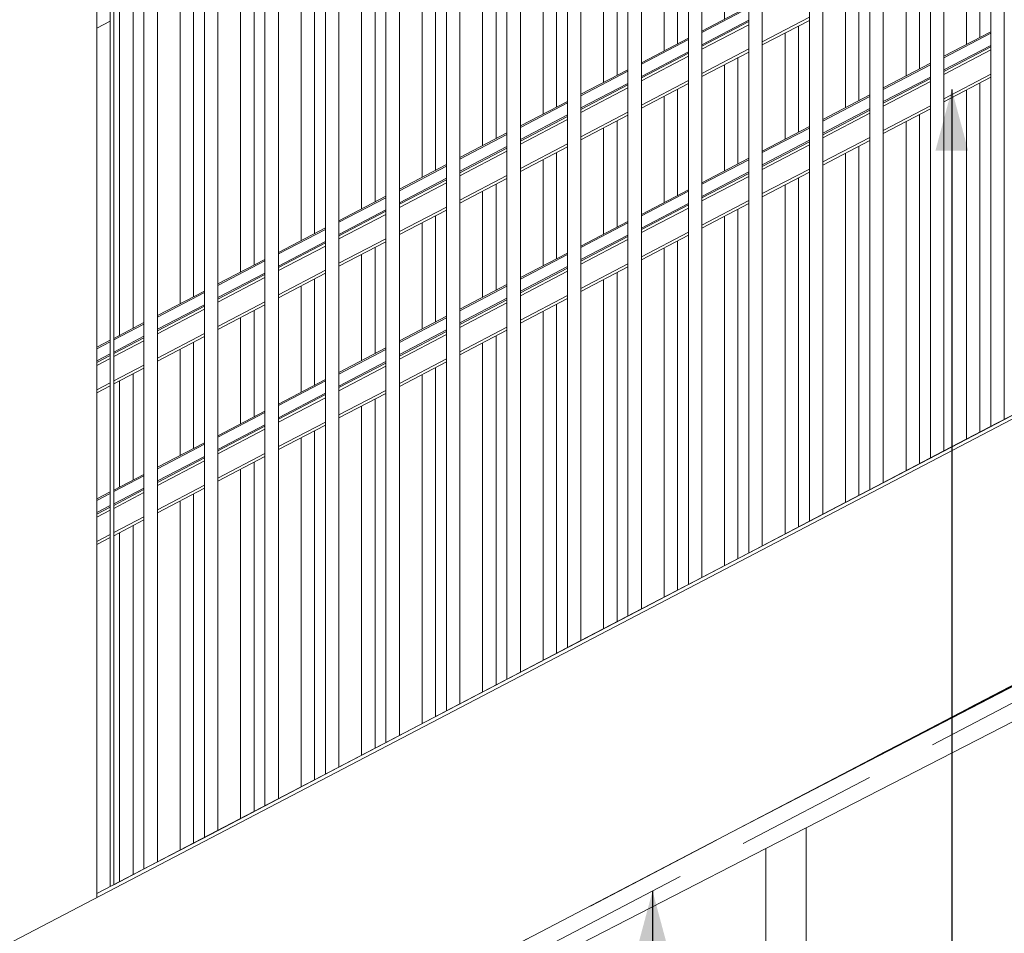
# Model space of a CAD drawing. Header units: millimetres. Extents: x -65 to 293624, y -1905 to 31061.
# Tile 87 of 256: x 50626 to 52091, y 13235 to 14594. Entities that reach past the tile are written whole.
import ezdxf

# ---------------------------------------------------------------- set-up
doc = ezdxf.new("R2010")
doc.units = ezdxf.units.MM
doc.header["$MEASUREMENT"] = 0
doc.linetypes.add('Hidden Line', pattern=[317.5, 211.666667, -105.833333])
for name, color, linetype in [('00 2D joon.AR', 7, 'Continuous'), ('00 Tekst.AR', 7, 'Continuous'), ('1244 Fassaadivarustus.AR', 7, 'Continuous'), ('1245 Klaasfassaadid.AR', 7, 'Continuous'), ('1251 Rõdupiirded.AR', 7, 'Continuous'), ('1253 Rõdutrepid.AR', 7, 'Continuous'), ('1253 Terrassipostid.AR', 7, 'Continuous')]:
    doc.layers.add(name, color=color, linetype=linetype)
doc.dimstyles.new('GENERATED_STYLE__1', dxfattribs={"dimtxt": 0.18, "dimasz": 91.2, "dimexe": 0.18, "dimexo": 0.0625, "dimgap": 0, "dimtad": 0, "dimtih": 1, "dimtoh": 1, "dimdec": 4, "dimzin": 0, "dimdsep": 46, "dimcen": 0.09, "dimadec": 0, "dimazin": 0, "dimtfac": 1, "dimtdec": 4, "dimtmove": 0, "dimatfit": 3, "dimldrblk": 'ARROWHEAD_5', "dimfxl": 0, "dimtolj": 1, "dimtzin": 0, "dimarcsym": 0})

# ---------------------------------------------------------------- blocks, each defined once
blk = doc.blocks.new('Section Element_14_2', base_point=(-38239, 12361.4))
at = {"layer": '1253 Terrassipostid.AR', "color": 7, "linetype": 'Continuous', "lineweight": 13}
blk.add_line((50740.6, 13293.7), (50740.6, 20922.7), dxfattribs=at)
blk = doc.blocks.new('Section Element_42_2', base_point=(-38239, 12361.4))
at = {"layer": '1253 Rõdutrepid.AR', "color": 7, "linetype": 'Continuous', "lineweight": 13}
for p, q in [((48929.3, 12341.5), (56583.5, 16341.5)), ((50740.6, 12892), (52790.6, 13963.3))]:
    blk.add_line(p, q, dxfattribs=at)
blk = doc.blocks.new('Section Element_46_2', base_point=(-38239, 12361.4))
at = {"layer": '1244 Fassaadivarustus.AR', "color": 7, "linetype": 'Continuous', "lineweight": 13}
blk.add_line((50760.6, 14591.8), (50740.6, 14581.3), dxfattribs=at)
blk = doc.blocks.new('Section Element_48_2', base_point=(-38239, 12361.4))
at = {"layer": '1244 Fassaadivarustus.AR', "color": 7, "linetype": 'Continuous', "lineweight": 13}
for p, q in [((52790.6, 13957.5), (51684.8, 13385.4)), ((52790.6, 13958.7), (51901.3, 13498.5))]:
    blk.add_line(p, q, dxfattribs=at)
blk = doc.blocks.new('Section Element_221_2', base_point=(-38239, 12361.4))
at = {"layer": '1245 Klaasfassaadid.AR', "color": 7, "linetype": 'Continuous', "lineweight": 13}
blk.add_line((51795.6, 13391.6), (52790.6, 13903.1), dxfattribs=at)
blk = doc.blocks.new('Section Element_222_2', base_point=(-38239, 12361.4))
at = {"layer": '1245 Klaasfassaadid.AR', "color": 7, "linetype": 'Continuous', "lineweight": 13}
for p, q in [((51735.6, 13360.8), (51795.6, 13391.6)), ((51795.6, 12421.4), (51795.6, 13391.6)), ((51735.6, 12421.4), (51735.6, 13360.8)), ((51795.6, 12421.4), (51735.6, 12421.4))]:
    blk.add_line(p, q, dxfattribs=at)
blk = doc.blocks.new('Section Element_223_2', base_point=(-38239, 12361.4))
at = {"layer": '1245 Klaasfassaadid.AR', "color": 7, "linetype": 'Continuous', "lineweight": 13}
blk.add_line((50740.6, 12849.3), (51735.6, 13360.8), dxfattribs=at)
blk = doc.blocks.new('Section Element_530_2', base_point=(-38239, 12361.4))
at = {"layer": '1251 Rõdupiirded.AR', "color": 7, "linetype": 'Continuous', "lineweight": 13}
for p, q in [((50810.6, 13330.3), (50810.6, 13364.2)), ((50830.6, 13340.7), (50830.6, 13364.2))]:
    blk.add_line(p, q, dxfattribs=at)
blk = doc.blocks.new('Section Element_531_2', base_point=(-38239, 12361.4))
at = {"layer": '1251 Rõdupiirded.AR', "color": 7, "linetype": 'Continuous', "lineweight": 13}
blk.add_line((50909.4, 13381.9), (50879.8, 13366.5), dxfattribs=at)
blk = doc.blocks.new('Section Element_532_2', base_point=(-38239, 12361.4))
at = {"layer": '1251 Rõdupiirded.AR', "color": 7, "linetype": 'Continuous', "lineweight": 13}
blk.add_line((50999.4, 13429), (50909.4, 13381.9), dxfattribs=at)
blk = doc.blocks.new('Section Element_533_2', base_point=(-38239, 12361.4))
at = {"layer": '1251 Rõdupiirded.AR', "color": 7, "linetype": 'Continuous', "lineweight": 13}
blk.add_line((51089.4, 13476), (50999.4, 13429), dxfattribs=at)
blk = doc.blocks.new('Section Element_534_2', base_point=(-38239, 12361.4))
at = {"layer": '1251 Rõdupiirded.AR', "color": 7, "linetype": 'Continuous', "lineweight": 13}
blk.add_line((51179.4, 13523), (51089.4, 13476), dxfattribs=at)
blk = doc.blocks.new('Section Element_535_2', base_point=(-38239, 12361.4))
at = {"layer": '1251 Rõdupiirded.AR', "color": 7, "linetype": 'Continuous', "lineweight": 13}
blk.add_line((51269.4, 13570.1), (51179.4, 13523), dxfattribs=at)
blk = doc.blocks.new('Section Element_536_2', base_point=(-38239, 12361.4))
at = {"layer": '1251 Rõdupiirded.AR', "color": 7, "linetype": 'Continuous', "lineweight": 13}
blk.add_line((51359.4, 13617.1), (51269.4, 13570.1), dxfattribs=at)
blk = doc.blocks.new('Section Element_537_2', base_point=(-38239, 12361.4))
at = {"layer": '1251 Rõdupiirded.AR', "color": 7, "linetype": 'Continuous', "lineweight": 13}
blk.add_line((51449.4, 13664.1), (51359.4, 13617.1), dxfattribs=at)
blk = doc.blocks.new('Section Element_538_2', base_point=(-38239, 12361.4))
at = {"layer": '1251 Rõdupiirded.AR', "color": 7, "linetype": 'Continuous', "lineweight": 13}
blk.add_line((51539.4, 13711.2), (51449.4, 13664.1), dxfattribs=at)
blk = doc.blocks.new('Section Element_539_2', base_point=(-38239, 12361.4))
at = {"layer": '1251 Rõdupiirded.AR', "color": 7, "linetype": 'Continuous', "lineweight": 13}
blk.add_line((51629.4, 13758.2), (51539.4, 13711.2), dxfattribs=at)
blk = doc.blocks.new('Section Element_540_2', base_point=(-38239, 12361.4))
at = {"layer": '1251 Rõdupiirded.AR', "color": 7, "linetype": 'Continuous', "lineweight": 13}
blk.add_line((51719.4, 13805.2), (51629.4, 13758.2), dxfattribs=at)
blk = doc.blocks.new('Section Element_541_2', base_point=(-38239, 12361.4))
at = {"layer": '1251 Rõdupiirded.AR', "color": 7, "linetype": 'Continuous', "lineweight": 13}
blk.add_line((51809.4, 13852.3), (51719.4, 13805.2), dxfattribs=at)
blk = doc.blocks.new('Section Element_542_2', base_point=(-38239, 12361.4))
at = {"layer": '1251 Rõdupiirded.AR', "color": 7, "linetype": 'Continuous', "lineweight": 13}
blk.add_line((51899.4, 13899.3), (51809.4, 13852.3), dxfattribs=at)
blk = doc.blocks.new('Section Element_543_2', base_point=(-38239, 12361.4))
at = {"layer": '1251 Rõdupiirded.AR', "color": 7, "linetype": 'Continuous', "lineweight": 13}
blk.add_line((51989.4, 13946.3), (51899.4, 13899.3), dxfattribs=at)
blk = doc.blocks.new('Section Element_544_2', base_point=(-38239, 12361.4))
at = {"layer": '1251 Rõdupiirded.AR', "color": 7, "linetype": 'Continuous', "lineweight": 13}
blk.add_line((52079.4, 13993.4), (51989.4, 13946.3), dxfattribs=at)
blk = doc.blocks.new('Section Element_545_2', base_point=(-38239, 12361.4))
at = {"layer": '1251 Rõdupiirded.AR', "color": 7, "linetype": 'Continuous', "lineweight": 13}
blk.add_line((52169.4, 14040.4), (52079.4, 13993.4), dxfattribs=at)
blk = doc.blocks.new('Section Element_553_2', base_point=(-38239, 12361.4))
at = {"layer": '1251 Rõdupiirded.AR', "color": 7, "linetype": 'Continuous', "lineweight": 13}
for p, q in [((50760.6, 13304.1), (50760.6, 13364.2)), ((50765.6, 13306.8), (50765.6, 13364.2))]:
    blk.add_line(p, q, dxfattribs=at)
blk = doc.blocks.new('Section Element_554_2', base_point=(-38239, 12361.4))
at = {"layer": '1251 Rõdupiirded.AR', "color": 7, "linetype": 'Continuous', "lineweight": 13}
blk.add_line((50819.4, 13334.9), (50765.6, 13306.8), dxfattribs=at)
blk = doc.blocks.new('Section Element_555_2', base_point=(-38239, 12361.4))
at = {"layer": '1251 Rõdupiirded.AR', "color": 7, "linetype": 'Continuous', "lineweight": 13}
blk.add_line((50879.8, 13366.5), (50819.4, 13334.9), dxfattribs=at)
blk = doc.blocks.new('Section Element_593_2', base_point=(-38239, 12361.4))
at = {"layer": '1251 Rõdupiirded.AR', "color": 7, "linetype": 'Continuous', "lineweight": 13}
for p, q in [((52070.6, 13988.7), (52070.6, 15410.4)), ((52090.6, 13999.2), (52090.6, 15420.9))]:
    blk.add_line(p, q, dxfattribs=at)
blk = doc.blocks.new('Section Element_594_2', base_point=(-38239, 12361.4))
at = {"layer": '1251 Rõdupiirded.AR', "color": 7, "linetype": 'Continuous', "lineweight": 13}
for p, q in [((52000.6, 13952.2), (52000.6, 15373.8)), ((51980.6, 13941.7), (51980.6, 15363.4))]:
    blk.add_line(p, q, dxfattribs=at)
blk = doc.blocks.new('Section Element_595_2', base_point=(-38239, 12361.4))
at = {"layer": '1251 Rõdupiirded.AR', "color": 7, "linetype": 'Continuous', "lineweight": 13}
for p, q in [((51910.6, 13905.1), (51910.6, 15326.8)), ((51890.6, 13894.7), (51890.6, 15316.4))]:
    blk.add_line(p, q, dxfattribs=at)
blk = doc.blocks.new('Section Element_596_2', base_point=(-38239, 12361.4))
at = {"layer": '1251 Rõdupiirded.AR', "color": 7, "linetype": 'Continuous', "lineweight": 13}
for p, q in [((51820.6, 13858.1), (51820.6, 15279.8)), ((51800.6, 13847.6), (51800.6, 15269.3))]:
    blk.add_line(p, q, dxfattribs=at)
blk = doc.blocks.new('Section Element_597_2', base_point=(-38239, 12361.4))
at = {"layer": '1251 Rõdupiirded.AR', "color": 7, "linetype": 'Continuous', "lineweight": 13}
for p, q in [((50760.6, 13364.2), (50760.6, 14731.5)), ((50765.6, 13364.2), (50765.6, 14728.4))]:
    blk.add_line(p, q, dxfattribs=at)
blk = doc.blocks.new('Section Element_634_2', base_point=(-38239, 12361.4))
at = {"layer": '1251 Rõdupiirded.AR', "color": 7, "linetype": 'Continuous', "lineweight": 13}
for p, q in [((51514.4, 14510.9), (51514.4, 15119.7)), ((51494.4, 14500.4), (51494.4, 15109.3)), ((51514.4, 14285.2), (51514.4, 14443.2)), ((51494.4, 14274.8), (51494.4, 14432.7)), ((51514.4, 13698.1), (51514.4, 14217.5)), ((51494.4, 13687.6), (51494.4, 14207.1))]:
    blk.add_line(p, q, dxfattribs=at)
blk = doc.blocks.new('Section Element_635_2', base_point=(-38239, 12361.4))
at = {"layer": '1251 Rõdupiirded.AR', "color": 7, "linetype": 'Continuous', "lineweight": 13}
for p, q in [((51404.4, 14453.4), (51404.4, 15062.2)), ((51424.4, 14463.9), (51424.4, 15072.7)), ((51404.4, 14227.7), (51404.4, 14385.7)), ((51424.4, 14238.2), (51424.4, 14396.2)), ((51424.4, 13651), (51424.4, 14170.5)), ((51404.4, 13640.6), (51404.4, 14160))]:
    blk.add_line(p, q, dxfattribs=at)
blk = doc.blocks.new('Section Element_636_2', base_point=(-38239, 12361.4))
at = {"layer": '1251 Rõdupiirded.AR', "color": 7, "linetype": 'Continuous', "lineweight": 13}
for p, q in [((51244.4, 14369.8), (51244.4, 14978.6)), ((51224.4, 14359.3), (51224.4, 14968.2)), ((51244.4, 14144.1), (51244.4, 14302.1)), ((51224.4, 14133.7), (51224.4, 14291.6)), ((51224.4, 13546.5), (51224.4, 14066)), ((51244.4, 13557), (51244.4, 14076.4))]:
    blk.add_line(p, q, dxfattribs=at)
blk = doc.blocks.new('Section Element_637_2', base_point=(-38239, 12361.4))
at = {"layer": '1251 Rõdupiirded.AR', "color": 7, "linetype": 'Continuous', "lineweight": 13}
for p, q in [((51154.4, 14322.8), (51154.4, 14931.6)), ((51134.4, 14312.3), (51134.4, 14921.1)), ((51154.4, 14097.1), (51154.4, 14255.1)), ((51134.4, 14086.6), (51134.4, 14244.6)), ((51134.4, 13499.5), (51134.4, 14018.9)), ((51154.4, 13509.9), (51154.4, 14029.4))]:
    blk.add_line(p, q, dxfattribs=at)
blk = doc.blocks.new('Section Element_638_2', base_point=(-38239, 12361.4))
at = {"layer": '1251 Rõdupiirded.AR', "color": 7, "linetype": 'Continuous', "lineweight": 13}
for p, q in [((51064.4, 14275.7), (51064.4, 14884.6)), ((51044.4, 14265.3), (51044.4, 14874.1)), ((51044.4, 14039.6), (51044.4, 14197.6)), ((51064.4, 14050.1), (51064.4, 14208)), ((51064.4, 13462.9), (51064.4, 13982.4)), ((51044.4, 13452.5), (51044.4, 13971.9))]:
    blk.add_line(p, q, dxfattribs=at)
blk = doc.blocks.new('Section Element_671_2', base_point=(-38239, 12361.4))
at = {"layer": '1251 Rõdupiirded.AR', "color": 7, "linetype": 'Continuous', "lineweight": 13}
for p, q in [((52054.4, 14793.1), (52054.4, 15401.9)), ((52034.4, 14782.6), (52034.4, 15391.5)), ((52054.4, 14567.4), (52054.4, 14725.4)), ((52034.4, 14557), (52034.4, 14714.9)), ((52034.4, 13969.8), (52034.4, 14489.3)), ((52054.4, 13980.3), (52054.4, 14499.7))]:
    blk.add_line(p, q, dxfattribs=at)
blk = doc.blocks.new('Section Element_672_2', base_point=(-38239, 12361.4))
at = {"layer": '1251 Rõdupiirded.AR', "color": 7, "linetype": 'Continuous', "lineweight": 13}
for p, q in [((51964.4, 14746.1), (51964.4, 15354.9)), ((51944.4, 14735.6), (51944.4, 15344.4)), ((51964.4, 14520.4), (51964.4, 14678.4)), ((51944.4, 14509.9), (51944.4, 14667.9)), ((51964.4, 13933.2), (51964.4, 14452.7)), ((51944.4, 13922.8), (51944.4, 14442.2))]:
    blk.add_line(p, q, dxfattribs=at)
blk = doc.blocks.new('Section Element_673_2', base_point=(-38239, 12361.4))
at = {"layer": '1251 Rõdupiirded.AR', "color": 7, "linetype": 'Continuous', "lineweight": 13}
for p, q in [((51764.4, 14641.5), (51764.4, 15250.4)), ((51784.4, 14652), (51784.4, 15260.8)), ((51784.4, 14426.3), (51784.4, 14584.3)), ((51764.4, 14415.9), (51764.4, 14573.8)), ((51784.4, 13839.2), (51784.4, 14358.6)), ((51764.4, 13828.7), (51764.4, 14348.2))]:
    blk.add_line(p, q, dxfattribs=at)
blk = doc.blocks.new('Section Element_674_2', base_point=(-38239, 12361.4))
at = {"layer": '1251 Rõdupiirded.AR', "color": 7, "linetype": 'Continuous', "lineweight": 13}
for p, q in [((51694.4, 14605), (51694.4, 15213.8)), ((51674.4, 14594.5), (51674.4, 15203.3)), ((51694.4, 14379.3), (51694.4, 14537.3)), ((51674.4, 14368.8), (51674.4, 14526.8)), ((51694.4, 13792.1), (51694.4, 14311.6)), ((51674.4, 13781.7), (51674.4, 14301.1))]:
    blk.add_line(p, q, dxfattribs=at)
blk = doc.blocks.new('Section Element_675_2', base_point=(-38239, 12361.4))
at = {"layer": '1251 Rõdupiirded.AR', "color": 7, "linetype": 'Continuous', "lineweight": 13}
for p, q in [((51604.4, 14557.9), (51604.4, 15166.8)), ((51584.4, 14547.5), (51584.4, 15156.3)), ((51604.4, 14332.3), (51604.4, 14490.2)), ((51584.4, 14321.8), (51584.4, 14479.8)), ((51584.4, 13734.7), (51584.4, 14254.1)), ((51604.4, 13745.1), (51604.4, 14264.6))]:
    blk.add_line(p, q, dxfattribs=at)
blk = doc.blocks.new('Section Element_676_2', base_point=(-38239, 12361.4))
at = {"layer": '1251 Rõdupiirded.AR', "color": 7, "linetype": 'Continuous', "lineweight": 13}
for p, q in [((51314.4, 14406.4), (51314.4, 15015.2)), ((51334.4, 14416.8), (51334.4, 15025.7)), ((51334.4, 14191.2), (51334.4, 14349.1)), ((51314.4, 14180.7), (51314.4, 14338.7)), ((51334.4, 13604), (51334.4, 14123.5)), ((51314.4, 13593.6), (51314.4, 14113))]:
    blk.add_line(p, q, dxfattribs=at)
blk = doc.blocks.new('Section Element_677_2', base_point=(-38239, 12361.4))
at = {"layer": '1251 Rõdupiirded.AR', "color": 7, "linetype": 'Continuous', "lineweight": 13}
for p, q in [((50864.4, 14171.2), (50864.4, 14780)), ((50884.4, 14181.7), (50884.4, 14790.5)), ((50884.4, 13956), (50884.4, 14114)), ((50864.4, 13945.5), (50864.4, 14103.5)), ((50884.4, 13368.8), (50884.4, 13888.3)), ((50864.4, 13358.4), (50864.4, 13877.8))]:
    blk.add_line(p, q, dxfattribs=at)
blk = doc.blocks.new('Section Element_678_2', base_point=(-38239, 12361.4))
at = {"layer": '1251 Rõdupiirded.AR', "color": 7, "linetype": 'Continuous', "lineweight": 13}
for p, q in [((50794.4, 14134.6), (50794.4, 14743.5)), ((50774.4, 14124.2), (50774.4, 14733)), ((50794.4, 13909), (50794.4, 14066.9)), ((50774.4, 13898.5), (50774.4, 14056.5)), ((50774.4, 13311.4), (50774.4, 13830.8)), ((50794.4, 13321.8), (50794.4, 13841.3))]:
    blk.add_line(p, q, dxfattribs=at)
blk = doc.blocks.new('Section Element_695_2', base_point=(-38239, 12361.4))
at = {"layer": '1251 Rõdupiirded.AR', "color": 7, "linetype": 'Continuous', "lineweight": 13}
for q in [(52790.6, 14365), (50740.6, 13288)]:
    blk.add_line((50740.6, 13293.7), q, dxfattribs=at)
blk = doc.blocks.new('Section Element_862_2', base_point=(-38239, 12361.4))
at = {"layer": '1251 Rõdupiirded.AR', "color": 7, "linetype": 'Continuous', "lineweight": 13}
for p, q in [((51874.4, 14699), (51874.4, 15307.9)), ((51854.4, 14688.6), (51854.4, 15297.4)), ((51854.4, 14462.9), (51854.4, 14620.9)), ((51874.4, 14473.4), (51874.4, 14631.3)), ((51874.4, 13886.2), (51874.4, 14405.7)), ((51854.4, 13875.8), (51854.4, 14395.2))]:
    blk.add_line(p, q, dxfattribs=at)
blk = doc.blocks.new('Section Element_873_2', base_point=(-38239, 12361.4))
at = {"layer": '1251 Rõdupiirded.AR', "color": 7, "linetype": 'Continuous', "lineweight": 13}
for p, q in [((50954.4, 14218.2), (50954.4, 14827.1)), ((50974.4, 14228.7), (50974.4, 14837.5)), ((50954.4, 13992.6), (50954.4, 14150.5)), ((50974.4, 14003), (50974.4, 14161)), ((50974.4, 13415.9), (50974.4, 13935.3)), ((50954.4, 13405.4), (50954.4, 13924.9))]:
    blk.add_line(p, q, dxfattribs=at)
blk = doc.blocks.new('Section Element_890_2', base_point=(-38239, 12361.4))
at = {"layer": '1251 Rõdupiirded.AR', "color": 7, "linetype": 'Continuous', "lineweight": 13}
for p, q in [((51710.6, 13800.6), (51710.6, 15222.3)), ((51730.6, 13811.1), (51730.6, 15232.7))]:
    blk.add_line(p, q, dxfattribs=at)
blk = doc.blocks.new('Section Element_892_2', base_point=(-38239, 12361.4))
at = {"layer": '1251 Rõdupiirded.AR', "color": 7, "linetype": 'Continuous', "lineweight": 13}
for p, q in [((51640.6, 13764), (51640.6, 15185.7)), ((51620.6, 13753.6), (51620.6, 15175.3))]:
    blk.add_line(p, q, dxfattribs=at)
blk = doc.blocks.new('Section Element_894_2', base_point=(-38239, 12361.4))
at = {"layer": '1251 Rõdupiirded.AR', "color": 7, "linetype": 'Continuous', "lineweight": 13}
for p, q in [((51550.6, 13717), (51550.6, 15138.7)), ((51530.6, 13706.5), (51530.6, 15128.2))]:
    blk.add_line(p, q, dxfattribs=at)
blk = doc.blocks.new('Section Element_896_2', base_point=(-38239, 12361.4))
at = {"layer": '1251 Rõdupiirded.AR', "color": 7, "linetype": 'Continuous', "lineweight": 13}
for p, q in [((51460.6, 13670), (51460.6, 15091.6)), ((51440.6, 13659.5), (51440.6, 15081.2))]:
    blk.add_line(p, q, dxfattribs=at)
blk = doc.blocks.new('Section Element_898_2', base_point=(-38239, 12361.4))
at = {"layer": '1251 Rõdupiirded.AR', "color": 7, "linetype": 'Continuous', "lineweight": 13}
for p, q in [((51370.6, 13622.9), (51370.6, 15044.6)), ((51350.6, 13612.5), (51350.6, 15034.2))]:
    blk.add_line(p, q, dxfattribs=at)
blk = doc.blocks.new('Section Element_900_2', base_point=(-38239, 12361.4))
at = {"layer": '1251 Rõdupiirded.AR', "color": 7, "linetype": 'Continuous', "lineweight": 13}
for p, q in [((51260.6, 13565.4), (51260.6, 14987.1)), ((51280.6, 13575.9), (51280.6, 14997.6))]:
    blk.add_line(p, q, dxfattribs=at)
blk = doc.blocks.new('Section Element_902_2', base_point=(-38239, 12361.4))
at = {"layer": '1251 Rõdupiirded.AR', "color": 7, "linetype": 'Continuous', "lineweight": 13}
for p, q in [((51190.6, 13528.9), (51190.6, 14950.5)), ((51170.6, 13518.4), (51170.6, 14940.1))]:
    blk.add_line(p, q, dxfattribs=at)
blk = doc.blocks.new('Section Element_904_2', base_point=(-38239, 12361.4))
at = {"layer": '1251 Rõdupiirded.AR', "color": 7, "linetype": 'Continuous', "lineweight": 13}
for p, q in [((51100.6, 13481.8), (51100.6, 14903.5)), ((51080.6, 13471.4), (51080.6, 14893.1))]:
    blk.add_line(p, q, dxfattribs=at)
blk = doc.blocks.new('Section Element_906_2', base_point=(-38239, 12361.4))
at = {"layer": '1251 Rõdupiirded.AR', "color": 7, "linetype": 'Continuous', "lineweight": 13}
for p, q in [((51010.6, 13434.8), (51010.6, 14856.5)), ((50990.6, 13424.3), (50990.6, 14846))]:
    blk.add_line(p, q, dxfattribs=at)
blk = doc.blocks.new('Section Element_908_2', base_point=(-38239, 12361.4))
at = {"layer": '1251 Rõdupiirded.AR', "color": 7, "linetype": 'Continuous', "lineweight": 13}
for p, q in [((50920.6, 13387.8), (50920.6, 14809.4)), ((50900.6, 13377.3), (50900.6, 14799))]:
    blk.add_line(p, q, dxfattribs=at)
blk = doc.blocks.new('Section Element_910_2', base_point=(-38239, 12361.4))
at = {"layer": '1251 Rõdupiirded.AR', "color": 7, "linetype": 'Continuous', "lineweight": 13}
for p, q in [((50810.6, 13364.2), (50810.6, 14752)), ((50830.6, 13364.2), (50830.6, 14762.4))]:
    blk.add_line(p, q, dxfattribs=at)
blk = doc.blocks.new('Section Element_941_2', base_point=(-38239, 12361.4))
at = {"layer": '1251 Rõdupiirded.AR', "color": 7, "linetype": 'Continuous', "lineweight": 13}
for p, q in [((51640.6, 14576.8), (51710.6, 14613.4)), ((51640.6, 14574.6), (51710.6, 14611.2)), ((51640.6, 14556.5), (51710.6, 14593.1)), ((51640.6, 14554.3), (51710.6, 14590.9)), ((51730.6, 14560.7), (51800.6, 14597.3)), ((51730.6, 14556.2), (51800.6, 14592.8)), ((51640.6, 14549.8), (51710.6, 14586.3)), ((52000.6, 14539.3), (52070.6, 14575.9)), ((51550.6, 14529.8), (51620.6, 14566.4)), ((51550.6, 14527.6), (51620.6, 14564.1)), ((52000.6, 14537.1), (52070.6, 14573.6)), ((51550.6, 14509.5), (51620.6, 14546.1)), ((51640.6, 14513.7), (51710.6, 14550.2)), ((51640.6, 14509.1), (51710.6, 14545.7)), ((52000.6, 14519), (52070.6, 14555.6)), ((52000.6, 14516.7), (52070.6, 14553.3)), ((52000.6, 14512.2), (52070.6, 14548.8)), ((51550.6, 14507.2), (51620.6, 14543.8)), ((51550.6, 14502.7), (51620.6, 14539.3)), ((51460.6, 14482.8), (51530.6, 14519.4)), ((51460.6, 14480.5), (51530.6, 14517.1)), ((51910.6, 14492.3), (51980.6, 14528.9)), ((51910.6, 14490), (51980.6, 14526.6)), ((51550.6, 14466.6), (51620.6, 14503.2)), ((51910.6, 14472), (51980.6, 14508.5)), ((51910.6, 14469.7), (51980.6, 14506.3)), ((51910.6, 14465.2), (51980.6, 14501.8)), ((52000.6, 14476.1), (52070.6, 14512.7)), ((52000.6, 14471.6), (52070.6, 14508.2)), ((51460.6, 14462.5), (51530.6, 14499)), ((51460.6, 14460.2), (51530.6, 14496.8)), ((51460.6, 14455.7), (51530.6, 14492.3)), ((51550.6, 14462.1), (51620.6, 14498.7)), ((51820.6, 14445.2), (51890.6, 14481.8)), ((51820.6, 14443), (51890.6, 14479.6)), ((51370.6, 14435.7), (51440.6, 14472.3)), ((51370.6, 14433.5), (51440.6, 14470.1)), ((51820.6, 14424.9), (51890.6, 14461.5)), ((51820.6, 14422.7), (51890.6, 14459.3)), ((51910.6, 14429.1), (51980.6, 14465.7)), ((51910.6, 14424.6), (51980.6, 14461.2)), ((51370.6, 14415.4), (51440.6, 14452)), ((51370.6, 14413.2), (51440.6, 14449.8)), ((51370.6, 14408.7), (51440.6, 14445.2)), ((51460.6, 14419.6), (51530.6, 14456.2)), ((51460.6, 14415.1), (51530.6, 14451.7)), ((51820.6, 14418.2), (51890.6, 14454.7)), ((51730.6, 14398.2), (51800.6, 14434.8)), ((51730.6, 14396), (51800.6, 14432.5)), ((51280.6, 14388.7), (51350.6, 14425.3)), ((51280.6, 14386.5), (51350.6, 14423)), ((51730.6, 14377.9), (51800.6, 14414.5)), ((51820.6, 14382.1), (51890.6, 14418.6)), ((51820.6, 14377.5), (51890.6, 14414.1)), ((51280.6, 14368.4), (51350.6, 14405)), ((51280.6, 14366.1), (51350.6, 14402.7)), ((51370.6, 14372.6), (51440.6, 14409.1)), ((51370.6, 14368), (51440.6, 14404.6)), ((51730.6, 14375.6), (51800.6, 14412.2)), ((51730.6, 14371.1), (51800.6, 14407.7)), ((51280.6, 14361.6), (51350.6, 14398.2)), ((51640.6, 14351.2), (51710.6, 14387.8)), ((51640.6, 14348.9), (51710.6, 14385.5)), ((51190.6, 14341.7), (51260.6, 14378.3)), ((51190.6, 14339.4), (51260.6, 14376)), ((51730.6, 14335), (51800.6, 14371.6)), ((51190.6, 14321.4), (51260.6, 14357.9)), ((51190.6, 14319.1), (51260.6, 14355.7)), ((51280.6, 14325.5), (51350.6, 14362.1)), ((51280.6, 14321), (51350.6, 14357.6)), ((51640.6, 14330.9), (51710.6, 14367.5)), ((51640.6, 14328.6), (51710.6, 14365.2)), ((51640.6, 14324.1), (51710.6, 14360.7)), ((51730.6, 14330.5), (51800.6, 14367.1)), ((51190.6, 14314.6), (51260.6, 14351.2)), ((51550.6, 14304.1), (51620.6, 14340.7)), ((51100.6, 14294.6), (51170.6, 14331.2)), ((51100.6, 14292.4), (51170.6, 14329)), ((51550.6, 14301.9), (51620.6, 14338.5)), ((51190.6, 14278.5), (51260.6, 14315.1)), ((51550.6, 14283.8), (51620.6, 14320.4)), ((51550.6, 14281.6), (51620.6, 14318.2)), ((51550.6, 14277.1), (51620.6, 14313.6)), ((51640.6, 14288), (51710.6, 14324.6)), ((51640.6, 14283.5), (51710.6, 14320.1)), ((51100.6, 14274.3), (51170.6, 14310.9)), ((51100.6, 14272.1), (51170.6, 14308.7)), ((51100.6, 14267.6), (51170.6, 14304.1)), ((51190.6, 14274), (51260.6, 14310.6)), ((51010.6, 14247.6), (51080.6, 14284.2)), ((51460.6, 14257.1), (51530.6, 14293.7)), ((51460.6, 14254.9), (51530.6, 14291.4)), ((51010.6, 14245.4), (51080.6, 14281.9)), ((51100.6, 14231.5), (51170.6, 14268)), ((51460.6, 14236.8), (51530.6, 14273.4)), ((51460.6, 14234.5), (51530.6, 14271.1)), ((51550.6, 14241), (51620.6, 14277.5)), ((51550.6, 14236.4), (51620.6, 14273)), ((51010.6, 14227.3), (51080.6, 14263.9)), ((51010.6, 14225), (51080.6, 14261.6)), ((51010.6, 14220.5), (51080.6, 14257.1)), ((51100.6, 14226.9), (51170.6, 14263.5)), ((51460.6, 14230), (51530.6, 14266.6)), ((51370.6, 14210.1), (51440.6, 14246.7)), ((51370.6, 14207.8), (51440.6, 14244.4)), ((50920.6, 14200.6), (50990.6, 14237.2)), ((50920.6, 14198.3), (50990.6, 14234.9)), ((51370.6, 14189.8), (51440.6, 14226.4)), ((51370.6, 14187.5), (51440.6, 14224.1)), ((51460.6, 14193.9), (51530.6, 14230.5)), ((51460.6, 14189.4), (51530.6, 14226)), ((50920.6, 14180.3), (50990.6, 14216.8)), ((50920.6, 14178), (50990.6, 14214.6)), ((50920.6, 14173.5), (50990.6, 14210.1)), ((51010.6, 14184.4), (51080.6, 14221)), ((51010.6, 14179.9), (51080.6, 14216.5)), ((51370.6, 14183), (51440.6, 14219.6)), ((51280.6, 14163), (51350.6, 14199.6)), ((51280.6, 14160.8), (51350.6, 14197.4)), ((50830.6, 14153.5), (50900.6, 14190.1)), ((50830.6, 14151.3), (50900.6, 14187.9)), ((51370.6, 14146.9), (51440.6, 14183.5)), ((50830.6, 14133.2), (50900.6, 14169.8)), ((50830.6, 14131), (50900.6, 14167.6)), ((50920.6, 14137.4), (50990.6, 14174)), ((50920.6, 14132.9), (50990.6, 14169.5)), ((51280.6, 14142.7), (51350.6, 14179.3)), ((51280.6, 14140.5), (51350.6, 14177.1)), ((51280.6, 14136), (51350.6, 14172.5)), ((51370.6, 14142.4), (51440.6, 14179)), ((50830.6, 14126.5), (50900.6, 14163)), ((51190.6, 14116), (51260.6, 14152.6)), ((51190.6, 14113.8), (51260.6, 14150.3)), ((50765.6, 14119.6), (50810.6, 14143.1)), ((50765.6, 14117.3), (50810.6, 14140.8)), ((51280.6, 14099.9), (51350.6, 14136.4)), ((50765.6, 14099.3), (50810.6, 14122.8)), ((50830.6, 14090.4), (50900.6, 14126.9)), ((50830.6, 14085.8), (50900.6, 14122.4)), ((51190.6, 14095.7), (51260.6, 14132.3)), ((51190.6, 14093.4), (51260.6, 14130)), ((51190.6, 14088.9), (51260.6, 14125.5)), ((51280.6, 14095.3), (51350.6, 14131.9)), ((50740.6, 14106.5), (50760.6, 14117)), ((50740.6, 14104.3), (50760.6, 14114.7)), ((50765.6, 14097), (50810.6, 14120.5)), ((50765.6, 14092.5), (50810.6, 14116)), ((50740.6, 14086.2), (50760.6, 14096.7)), ((50740.6, 14083.9), (50760.6, 14094.4)), ((51100.6, 14069), (51170.6, 14105.6)), ((51100.6, 14066.7), (51170.6, 14103.3)), ((50740.6, 14079.4), (50760.6, 14089.9)), ((50765.6, 14056.4), (50810.6, 14079.9)), ((51100.6, 14048.7), (51170.6, 14085.3)), ((51100.6, 14046.4), (51170.6, 14083)), ((51100.6, 14041.9), (51170.6, 14078.5)), ((51190.6, 14052.8), (51260.6, 14089.4)), ((51190.6, 14048.3), (51260.6, 14084.9)), ((50765.6, 14051.9), (50810.6, 14075.4)), ((50740.6, 14043.3), (50760.6, 14053.8)), ((50740.6, 14038.8), (50760.6, 14049.3)), ((51010.6, 14021.9), (51080.6, 14058.5)), ((51010.6, 14019.7), (51080.6, 14056.3)), ((51010.6, 14001.6), (51080.6, 14038.2)), ((51010.6, 13999.4), (51080.6, 14036)), ((51100.6, 14005.8), (51170.6, 14042.4)), ((51100.6, 14001.3), (51170.6, 14037.9)), ((51010.6, 13994.9), (51080.6, 14031.4)), ((50920.6, 13974.9), (50990.6, 14011.5)), ((50920.6, 13972.7), (50990.6, 14009.2)), ((50920.6, 13954.6), (50990.6, 13991.2)), ((51010.6, 13958.8), (51080.6, 13995.3)), ((51010.6, 13954.2), (51080.6, 13990.8)), ((50920.6, 13952.3), (50990.6, 13988.9)), ((50920.6, 13947.8), (50990.6, 13984.4)), ((50830.6, 13927.9), (50900.6, 13964.5)), ((50830.6, 13925.6), (50900.6, 13962.2)), ((50920.6, 13911.7), (50990.6, 13948.3)), ((50830.6, 13907.6), (50900.6, 13944.2)), ((50830.6, 13905.3), (50900.6, 13941.9)), ((50830.6, 13900.8), (50900.6, 13937.4)), ((50920.6, 13907.2), (50990.6, 13943.8)), ((50765.6, 13893.9), (50810.6, 13917.4)), ((50765.6, 13891.7), (50810.6, 13915.2)), ((50830.6, 13864.7), (50900.6, 13901.3)), ((50740.6, 13880.8), (50760.6, 13891.3)), ((50740.6, 13878.6), (50760.6, 13889)), ((50765.6, 13873.6), (50810.6, 13897.1)), ((50765.6, 13871.3), (50810.6, 13894.9)), ((50765.6, 13866.8), (50810.6, 13890.3)), ((50830.6, 13860.2), (50900.6, 13896.8)), ((50740.6, 13860.5), (50760.6, 13871)), ((50740.6, 13858.3), (50760.6, 13868.7)), ((50740.6, 13853.8), (50760.6, 13864.2)), ((50765.6, 13830.7), (50810.6, 13854.2)), ((50765.6, 13826.2), (50810.6, 13849.7)), ((50740.6, 13817.7), (50760.6, 13828.1)), ((50740.6, 13813.1), (50760.6, 13823.6))]:
    blk.add_line(p, q, dxfattribs=at)
blk = doc.blocks.new('ARROWHEAD_5')
at = {"linetype": 'Continuous', "lineweight": 0}
blk.add_hatch(color=0, dxfattribs=at).paths.add_polyline_path([(-1, 0.2679), (0, 0), (-1, -0.2679)])
at = {"color": 0, "linetype": 'Continuous', "lineweight": 0}
blk.add_line((0, 0), (-1, 0), dxfattribs=at)

msp = doc.modelspace()

# ---------------------------------------------------------------- linework, layer by layer
at = {"layer": '00 2D joon.AR', "color": 41, "linetype": 'Hidden Line', "lineweight": 13, "true_color": 0xffeda8, "flags": 128}
msp.add_lwpolyline([(56673.4, 15966.4), (49728.2, 12336.4), (49717.5, 12356.8), (56662.7, 15986.8)], close=True, dxfattribs=at)

# ---------------------------------------------------------------- block references
at = {"layer": '1244 Fassaadivarustus.AR', "lineweight": 0}
for name in ['Section Element_46_2', 'Section Element_48_2']:
    msp.add_blockref(name, (-38239, 12361.4), dxfattribs=at)
at = {"layer": '1245 Klaasfassaadid.AR', "lineweight": 0}
for name in ['Section Element_221_2', 'Section Element_222_2', 'Section Element_223_2']:
    msp.add_blockref(name, (-38239, 12361.4), dxfattribs=at)
at = {"layer": '1251 Rõdupiirded.AR', "lineweight": 0}
for name in ['Section Element_941_2', 'Section Element_593_2', 'Section Element_671_2', 'Section Element_594_2', 'Section Element_672_2', 'Section Element_595_2', 'Section Element_862_2', 'Section Element_596_2', 'Section Element_673_2', 'Section Element_890_2', 'Section Element_674_2', 'Section Element_892_2', 'Section Element_675_2', 'Section Element_894_2', 'Section Element_634_2', 'Section Element_896_2', 'Section Element_635_2', 'Section Element_898_2', 'Section Element_676_2', 'Section Element_900_2', 'Section Element_636_2', 'Section Element_902_2', 'Section Element_637_2', 'Section Element_904_2', 'Section Element_638_2', 'Section Element_906_2', 'Section Element_873_2', 'Section Element_908_2', 'Section Element_677_2', 'Section Element_910_2', 'Section Element_678_2', 'Section Element_597_2', 'Section Element_695_2', 'Section Element_545_2', 'Section Element_544_2', 'Section Element_543_2', 'Section Element_542_2', 'Section Element_541_2', 'Section Element_540_2', 'Section Element_539_2', 'Section Element_538_2', 'Section Element_537_2', 'Section Element_536_2', 'Section Element_535_2', 'Section Element_534_2', 'Section Element_533_2', 'Section Element_532_2', 'Section Element_531_2', 'Section Element_553_2', 'Section Element_530_2', 'Section Element_555_2', 'Section Element_554_2']:
    msp.add_blockref(name, (-38239, 12361.4), dxfattribs=at)
at = {"layer": '1253 Rõdutrepid.AR', "lineweight": 0}
msp.add_blockref('Section Element_42_2', (-38239, 12361.4), dxfattribs=at)
at = {"layer": '1253 Terrassipostid.AR', "lineweight": 0}
msp.add_blockref('Section Element_14_2', (-38239, 12361.4), dxfattribs=at)

# ---------------------------------------------------------------- leaders
at = {"layer": '00 Tekst.AR', "color": 7, "linetype": 'Continuous', "lineweight": 13, "annotation_type": 0, "has_hookline": 1, "hookline_direction": 1}
for points, text_width in [([(52012.5, 14489.9), (52012.5, 11222.5), (51858.3, 11222.5)], 1152), ([(51567.3, 13297.6), (51567.3, 11665.2), (51413.1, 11665.2)], 2104.3)]:
    msp.add_leader(points, dimstyle='GENERATED_STYLE__1', dxfattribs=dict(at, text_width=text_width))

doc.saveas('drawing.dxf')
